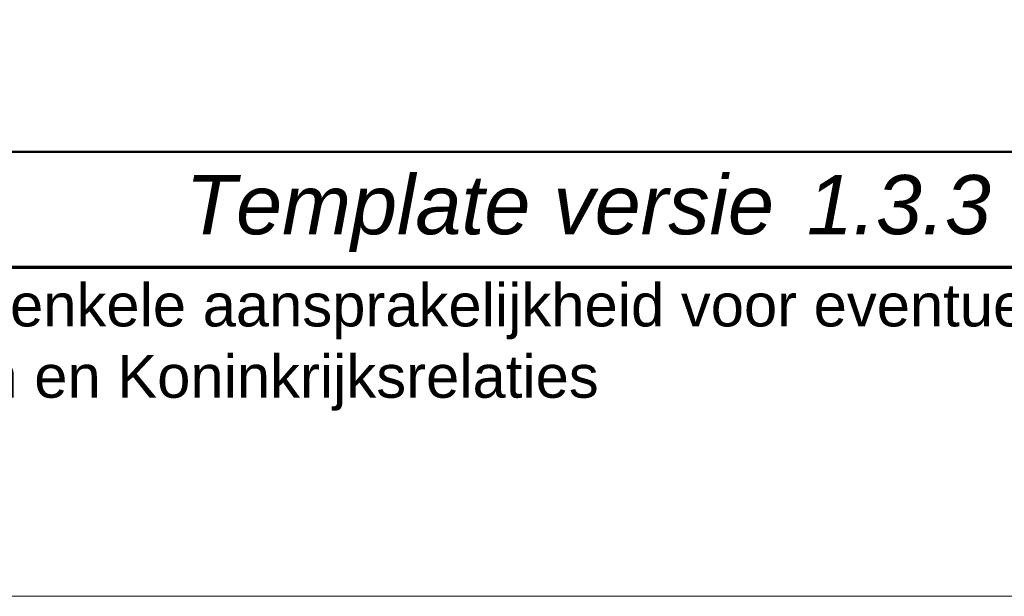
# Model space of a CAD drawing. Header units: millimetres. Extents: x -237800 to -118900, y -84100 to 8992.
# Tile 9 of 30: x -127343 to -124350, y -84100 to -82348. Entities that reach past the tile are written whole.
import ezdxf
from ezdxf.enums import TextEntityAlignment as Align

# ---------------------------------------------------------------- set-up
doc = ezdxf.new("R2010")
doc.units = ezdxf.units.MM
doc.layers.add('RVB_ALG_TEKENBLAD_ALGEMEEN', color=2, linetype='Continuous')
doc.styles.add('RVB_ALG 01.8mm_IT', font='ariali.ttf', dxfattribs={"height": 1.8})
doc.styles.add('RVB_ALG 01.8mm_RE', font='arial.ttf', dxfattribs={"height": 1.8})
doc.styles.add('RVB_ALG 02.5mm_RE', font='arial.ttf', dxfattribs={"height": 2.5})

# ---------------------------------------------------------------- blocks, each defined once
blk = doc.blocks.new('*U217')
at = {"color": 1, "linetype": 'Continuous', "lineweight": 18}
blk.add_lwpolyline([(-1189, 0), (0, 0), (0, 841), (-1189, 841)], close=True, dxfattribs=at)
at = {"color": 5, "linetype": 'Continuous', "lineweight": 70}
blk.add_lwpolyline([(-1169, 10), (-10, 10), (-10, 831), (-1169, 831)], close=True, dxfattribs=at)
blk = doc.blocks.new('*U297')
at = {"color": 4, "linetype": 'Continuous', "lineweight": 50, "transparency": 16777216}
blk.add_lwpolyline([(-190, 13.5), (-10, 13.5), (-10, 47.5), (-190, 47.5)], close=True, dxfattribs=at)
at = {"color": 9, "linetype": 'Continuous', "lineweight": 18, "transparency": 16777216, "style": 'RVB_ALG 01.8mm_IT'}
blk.add_text('Template versie', height=1.8, dxfattribs=at).set_placement((-61.5, 11), align=Align.RIGHT)
blk.add_text('1.3.3', height=1.8, dxfattribs=at).set_placement((-60.5, 11))
at = {"color": 8, "linetype": 'Continuous', "lineweight": 13, "transparency": 16777216, "insert": (-189, 9.5), "char_height": 1.3, "width": 178, "attachment_point": 1, "style": 'RVB_ALG 01.8mm_RE'}
blk.add_mtext('Hoewel aan de totstandkoming van deze vastgoedgegevens de uiterste zorg is besteed, aanvaardt het Rijksvastgoedbedrijf geen enkele aansprakelijkheid voor eventuele fouten, onduidelijkheden of onvolkomenheden, noch voor de gevolgen hiervan. Aan deze gegevens kunnen geen rechten worden ontleend. © Ministerie van Binnenlandse Zaken en Koninkrijksrelaties', dxfattribs=at)
at = {"color": 2, "linetype": 'Continuous', "lineweight": 25, "transparency": 16777216, "style": 'RVB_ALG 02.5mm_RE'}
for tag, p in [('RVB_PROJNAAM', (-169, 44)), ('RVB_PROJLOC', (-169, 39.5)), ('RVB_SPEC1', (-169, 35)), ('RVB_SPEC2', (-169, 30.5)), ('RVB_SPEC3', (-169, 26)), ('RVB_DOCUMENTCODE', (-169, 14.5)), ('RVB_DISC', (-37, 14.5))]:
    blk.add_attdef(tag, p, '', height=2.5, dxfattribs=at)
at = {"color": 2, "linetype": 'Continuous', "lineweight": 25, "transparency": 16777216, "style": 'RVB_ALG 02.5mm_RE', "flags": 1}
for tag, p in [('RVB_SPEC4', (-109, 30.5)), ('RVB_SPEC5', (-109, 26))]:
    blk.add_attdef(tag, p, '', height=2.5, dxfattribs=at)
at = {"color": 1, "linetype": 'Continuous', "lineweight": 18, "transparency": 16777216, "style": 'RVB_ALG 01.8mm_RE'}
for tag, p in [('RVB_OBJNR', (-189, 19)), ('RVB_GEBNR', (-174, 19)), ('RVB_BESTNR', (-159, 19)), ('RVB_PROJNR', (-139, 19)), ('RVB_FASE', (-114, 19)), ('RVB_AUTEUR', (-99, 19)), ('RVB_CONTROLE', (-84, 19)), ('RVB_DATUM', (-69, 19)), ('RVB_VERSIE', (-54, 19)), ('RVB_SCHAAL', (-39, 19)), ('RVB_FORM', (-24, 19)), ('RVB_DISC1', (-19.5, 14.5))]:
    blk.add_attdef(tag, p, '', height=1.8, dxfattribs=at)
at = {"color": 200, "linetype": 'Continuous', "style": 'RVB_ALG 02.5mm_RE', "flags": 1}
for tag, p in [('RVB_ICODE', (-84, 14.5)), ('RVB_BOUWLAAG', (-67.5, 14.5))]:
    blk.add_attdef(tag, p, '', height=2.5, dxfattribs=at)

msp = doc.modelspace()

# ---------------------------------------------------------------- block references
at = {"layer": 'RVB_ALG_TEKENBLAD_ALGEMEEN', "xscale": 100, "yscale": 100, "zscale": 100}
for name in ['*U217', '*U297']:
    msp.add_blockref(name, (-118900, -84100), dxfattribs=at)

doc.saveas('drawing.dxf')
